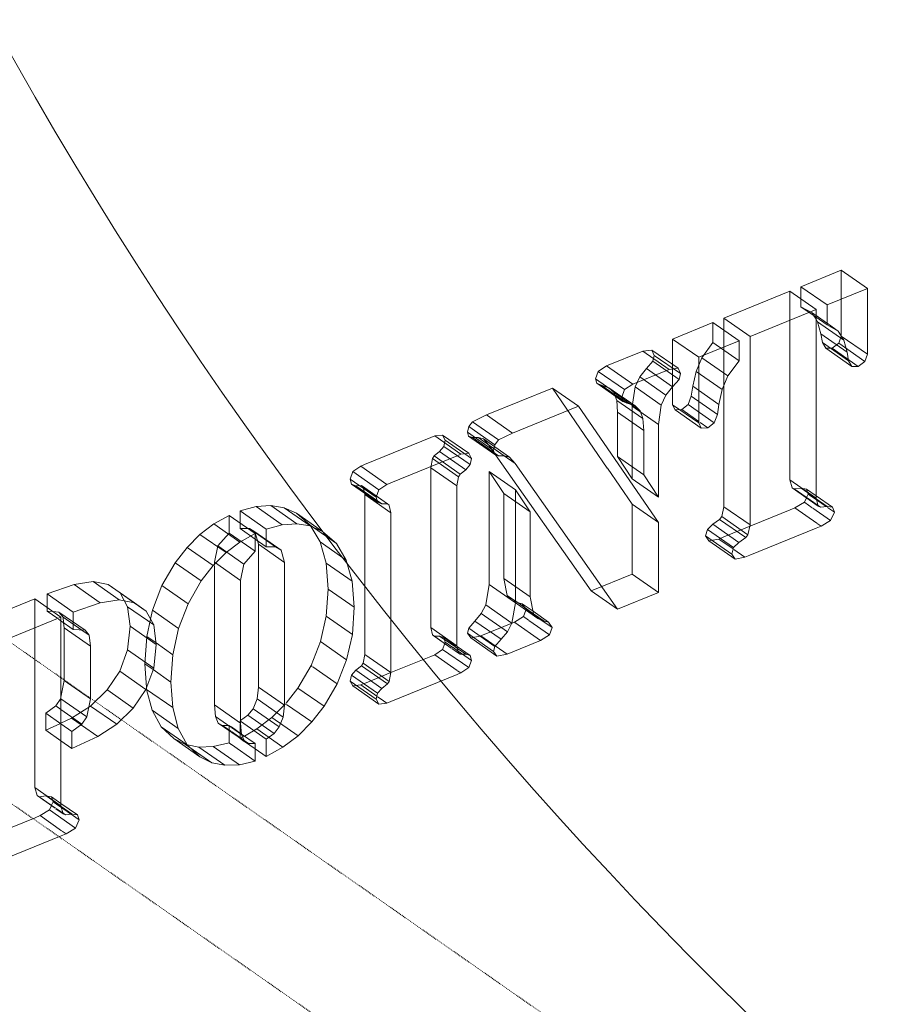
# Model space of a CAD drawing. Header units: millimetres. Extents: x -15398 to 21123, y -830 to 19992.
# Tile 10 of 14: x 14314 to 15326, y 10033 to 11176. Entities that reach past the tile are written whole.
import ezdxf

# ---------------------------------------------------------------- set-up
doc = ezdxf.new("R2010")
doc.units = ezdxf.units.MM
doc.linetypes.add('dash klein', pattern=[2, 1, -1])
for name, color, linetype, lineweight in [('A-FLOR', 192, 'Continuous', 18), ('A-GENM', 13, 'Continuous', 13), ('G-ANNO-TEXT', 231, 'Continuous', 9)]:
    doc.layers.add(name, color=color, linetype=linetype, lineweight=lineweight)

msp = doc.modelspace()

# ---------------------------------------------------------------- linework, layer by layer
at = {"layer": 'A-FLOR', "linetype": 'dash klein'}
for p, q in [((14396, 10388.5), (13288, 11160.5)), ((15698.7, 9480.8), (14397.3, 10387.6)), ((14213.3, 10329.6), (15698.7, 9294.7))]:
    msp.add_line(p, q, dxfattribs=at)
at = {"layer": 'A-GENM'}
for p, q in [((15221.3, 10866), (15268.1, 10885.1)), ((15268.1, 10885.1), (15268.1, 10808.9)), ((15298.5, 10863.9), (15268.1, 10885.1)), ((15131.9, 10829.6), (15208.5, 10860.8)), ((15208.5, 10860.8), (15208.5, 10641.9)), ((15238.9, 10839.7), (15208.5, 10860.8)), ((15221.3, 10851.9), (15221.3, 10866)), ((15221.3, 10866), (15251.6, 10844.9)), ((15298.5, 10863.9), (15251.6, 10844.9)), ((15298.5, 10787.7), (15298.5, 10863.9)), ((15221.3, 10842.8), (15221.3, 10851.9)), ((15238.9, 10839.7), (15162.2, 10808.4)), ((15234.2, 10835.8), (15221.3, 10842.8)), ((15221.3, 10842.8), (15238.9, 10830.6)), ((15236.3, 10832.3), (15234.2, 10835.8)), ((15234.2, 10835.8), (15238.9, 10832.6)), ((15238.9, 10620.7), (15238.9, 10839.7)), ((15251.6, 10844.9), (15251.6, 10821.7)), ((15072.3, 10805.3), (15119.1, 10824.4)), ((15119.1, 10824.4), (15119.1, 10801.2)), ((15119.1, 10824.4), (15149.5, 10803.2)), ((15131.9, 10815.5), (15131.9, 10829.6)), ((15131.9, 10829.6), (15162.2, 10808.4)), ((15238.9, 10828.2), (15236.3, 10832.3)), ((15238.9, 10832.6), (15250.9, 10824.2)), ((15238.9, 10830.6), (15251.6, 10821.7)), ((15240.7, 10825.2), (15238.9, 10828.2)), ((15244.6, 10811.3), (15240.7, 10825.2)), ((15240.7, 10825.2), (15271.1, 10804)), ((15251.6, 10823.7), (15264.6, 10814.6)), ((15131.9, 10751.1), (15131.9, 10815.5)), ((15251.6, 10821.7), (15264.6, 10814.6)), ((15264.6, 10814.6), (15271.1, 10804)), ((15072.3, 10775.8), (15072.3, 10805.3)), ((15102.6, 10784.2), (15072.3, 10805.3)), ((15149.5, 10803.2), (15102.6, 10784.2)), ((15119.1, 10801.2), (15106.1, 10783.6)), ((15119.1, 10801.2), (15149.5, 10780.1)), ((15149.5, 10780.1), (15149.5, 10803.2)), ((15162.2, 10808.4), (15162.2, 10589.5)), ((15246.3, 10801.1), (15244.6, 10811.3)), ((15244.6, 10811.3), (15275, 10790.2)), ((15250.2, 10794.6), (15246.3, 10801.1)), ((15246.3, 10801.1), (15276.7, 10780)), ((15265.2, 10800.5), (15257.6, 10794.6)), ((15268.1, 10808.8), (15265.2, 10800.5)), ((15265.2, 10800.5), (15295.5, 10779.3)), ((15268.2, 10808.8), (15298.5, 10787.7)), ((15271.1, 10804), (15275, 10790.2)), ((14995.5, 10774.1), (15037.7, 10791.2)), ((15037.7, 10791.2), (15048.3, 10792.5)), ((15037.7, 10791.2), (15068.1, 10770.1)), ((15048.3, 10792.5), (15051, 10786.3)), ((15048.3, 10792.5), (15078.7, 10771.4)), ((15257.6, 10794.6), (15250.2, 10794.6)), ((15250.2, 10794.6), (15280.6, 10773.4)), ((15257.6, 10794.6), (15287.9, 10773.5)), ((15275, 10790.2), (15276.7, 10780)), ((15049.4, 10779.7), (15041.9, 10771.1)), ((15051, 10786.3), (15049.4, 10779.7)), ((15049.4, 10779.7), (15079.8, 10758.5)), ((15051, 10786.3), (15081.4, 10765.2)), ((15106.1, 10783.6), (15099.7, 10767.8)), ((15102.6, 10784.2), (15102.6, 10707.9)), ((15106.1, 10783.6), (15136.5, 10762.5)), ((15136.5, 10762.5), (15149.5, 10780.1)), ((15276.7, 10780), (15280.6, 10773.4)), ((15287.9, 10773.5), (15295.5, 10779.3)), ((15295.5, 10779.3), (15298.5, 10787.7)), ((14982.9, 10759), (14985.9, 10767.7)), ((14985.9, 10767.7), (14995.5, 10774.1)), ((14985.9, 10767.7), (15016.2, 10746.6)), ((14995.5, 10774.1), (15025.9, 10752.9)), ((15068.1, 10770.1), (15025.9, 10752.9)), ((15041.9, 10771.1), (15034.2, 10761.4)), ((15041.9, 10771.1), (15072.2, 10750)), ((15078.7, 10771.4), (15068.1, 10770.1)), ((15072.3, 10750), (15072.3, 10775.8)), ((15081.4, 10765.2), (15078.7, 10771.4)), ((15099.7, 10767.8), (15095.7, 10750.7)), ((15099.7, 10767.8), (15130, 10746.6)), ((15280.6, 10773.4), (15287.9, 10773.5)), ((14984.3, 10753.9), (14982.9, 10759)), ((14982.9, 10759), (15013.2, 10737.8)), ((15034.2, 10761.4), (15028.6, 10749.8)), ((15034.2, 10761.4), (15064.5, 10740.3)), ((15072.2, 10750), (15079.8, 10758.5)), ((15079.8, 10758.5), (15081.4, 10765.2)), ((15130, 10746.6), (15136.5, 10762.5)), ((14856.1, 10717.3), (14932.6, 10748.4)), ((14932.6, 10748.4), (14996.4, 10655.6)), ((14963, 10727.3), (14932.6, 10748.4)), ((14989.3, 10751.8), (14984.3, 10753.9)), ((14984.3, 10753.9), (15014.6, 10732.7)), ((14998.3, 10748.8), (14989.3, 10751.8)), ((14989.3, 10751.8), (15019.6, 10730.7)), ((15004.2, 10743.2), (14998.3, 10748.8)), ((14998.3, 10748.8), (15013.4, 10738.3)), ((15005.7, 10739), (15004.2, 10743.2)), ((15004.2, 10743.2), (15024.7, 10729)), ((15016.2, 10746.6), (15013.2, 10737.8)), ((15025.9, 10752.9), (15016.2, 10746.6)), ((15028.6, 10749.8), (15025.8, 10729.7)), ((15028.6, 10749.8), (15058.9, 10728.7)), ((15064.5, 10740.3), (15072.2, 10750)), ((15072.3, 10729.1), (15072.3, 10750)), ((15095.7, 10750.7), (15094, 10739.1)), ((15095.7, 10750.7), (15126.1, 10729.5)), ((15126.1, 10729.5), (15130, 10746.6)), ((15131.9, 10610.7), (15131.9, 10751.1)), ((15007.4, 10734.1), (15005.7, 10739)), ((15008.4, 10720.4), (15007.4, 10734.1)), ((15007.4, 10734.1), (15037.7, 10713)), ((15013.2, 10737.8), (15014.6, 10732.7)), ((15013.5, 10738.2), (15028.7, 10727.6)), ((15014.6, 10732.7), (15019.6, 10730.7)), ((15058.9, 10728.7), (15064.5, 10740.3)), ((15094, 10739.1), (15090.2, 10729.4)), ((15094, 10739.1), (15124.4, 10717.9)), ((14963, 10727.3), (14886.5, 10696.1)), ((15055.8, 10592.3), (14963, 10727.3)), ((15008.4, 10669), (15008.4, 10720.4)), ((15008.4, 10720.4), (15038.8, 10699.2)), ((15019.6, 10730.7), (15028.7, 10727.6)), ((15024.7, 10729), (15034.6, 10722.1)), ((15025.6, 10728.3), (15025.4, 10727.3)), ((15025.4, 10727.3), (15025.4, 10643)), ((15025.4, 10727.3), (15055.8, 10706.1)), ((15025.8, 10729.7), (15025.6, 10728.6)), ((15028.7, 10727.6), (15034.6, 10722.1)), ((15034.6, 10722.1), (15037.7, 10713)), ((15055.8, 10706.1), (15058.9, 10728.7)), ((15075.2, 10723.1), (15072.3, 10729.1)), ((15072.3, 10729.1), (15102.6, 10707.9)), ((15082.8, 10723.4), (15075.2, 10723.1)), ((15075.2, 10723.1), (15105.6, 10702)), ((15090.2, 10729.4), (15082.8, 10723.4)), ((15082.8, 10723.4), (15102.6, 10709.6)), ((15090.2, 10729.4), (15120.5, 10708.2)), ((15124.4, 10717.9), (15126.1, 10729.5)), ((14835.5, 10703.8), (14839.7, 10709.3)), ((14839.7, 10709.3), (14856.1, 10717.3)), ((14839.7, 10709.3), (14870.1, 10688.2)), ((14856.1, 10717.3), (14886.5, 10696.1)), ((15037.7, 10713), (15038.8, 10699.2)), ((15104.1, 10708.6), (15113.1, 10702.3)), ((15120.5, 10708.2), (15124.4, 10717.9)), ((14833.9, 10697.2), (14835.5, 10703.8)), ((14835.4, 10692.5), (14833.9, 10697.2)), ((14833.9, 10697.2), (14864.2, 10676.1)), ((14835.5, 10703.8), (14865.8, 10682.6)), ((15038.8, 10699.2), (15038.8, 10647.8)), ((15055.8, 10621.8), (15055.8, 10706.1)), ((15102.6, 10707.9), (15105.6, 10702)), ((15105.6, 10702), (15113.1, 10702.3)), ((15113.1, 10702.3), (15120.5, 10708.2)), ((14714.5, 10659.6), (14791.5, 10691)), ((14791.5, 10691), (14796, 10692.8)), ((14796, 10692.8), (14805.1, 10693.9)), ((14796, 10692.8), (14826.4, 10671.7)), ((14805.1, 10693.9), (14808.3, 10687.8)), ((14805.1, 10693.9), (14835.5, 10672.8)), ((14808.3, 10687.8), (14806.7, 10680.7)), ((14808.3, 10687.8), (14838.7, 10666.7)), ((14839.7, 10690.9), (14835.4, 10692.5)), ((14835.4, 10692.5), (14865.8, 10671.3)), ((14846.3, 10691), (14839.7, 10690.9)), ((14839.7, 10690.9), (14870, 10669.7)), ((14852.6, 10689.5), (14846.3, 10691)), ((14846.3, 10691), (14876.7, 10669.8)), ((14858.9, 10682.1), (14852.6, 10689.5)), ((14852.6, 10689.5), (14883, 10668.3)), ((14870.1, 10688.2), (14865.8, 10682.6)), ((14886.5, 10696.1), (14870.1, 10688.2)), ((14801.7, 10674.8), (14795.2, 10669.6)), ((14806.5, 10680.5), (14801.7, 10674.8)), ((14801.7, 10674.8), (14832.1, 10653.6)), ((14806.7, 10680.7), (14837, 10659.5)), ((14866.7, 10671), (14858.9, 10682.1)), ((14858.9, 10682.1), (14876.6, 10669.8)), ((14865.8, 10682.6), (14864.2, 10676.1)), ((14864.2, 10676.1), (14865.8, 10671.3)), ((14821.9, 10669.8), (14744.9, 10638.4)), ((14793.3, 10666.6), (14791.3, 10656)), ((14795.2, 10669.6), (14793.3, 10666.6)), ((14793.3, 10666.6), (14823.7, 10645.5)), ((14795.2, 10669.6), (14825.6, 10648.4)), ((14826.4, 10671.7), (14821.9, 10669.8)), ((14835.5, 10672.8), (14826.4, 10671.7)), ((14838.7, 10666.7), (14835.5, 10672.8)), ((14837, 10659.5), (14838.7, 10666.7)), ((14865.8, 10671.3), (14870, 10669.7)), ((14977.8, 10512.9), (14866.7, 10671)), ((14870, 10669.7), (14876.7, 10669.8)), ((14876.6, 10669.8), (14889.3, 10661)), ((14876.7, 10669.8), (14883, 10668.3)), ((14883, 10668.3), (14889.3, 10661)), ((15025.4, 10643), (15008.4, 10669)), ((15008.4, 10669), (15038.8, 10647.8)), ((14697.7, 10642.7), (14700.9, 10651.5)), ((14700.9, 10651.5), (14710, 10657.8)), ((14700.9, 10651.5), (14731.2, 10630.3)), ((14710, 10657.8), (14714.5, 10659.6)), ((14710, 10657.8), (14740.3, 10636.6)), ((14791.3, 10656), (14791.3, 10470.4)), ((14791.3, 10656), (14821.7, 10634.9)), ((14825.6, 10648.4), (14832.1, 10653.6)), ((14832.1, 10653.6), (14837, 10659.5)), ((14889.3, 10661), (15008.1, 10491.7)), ((14996.7, 10655.3), (15025.4, 10613.5)), ((14699.3, 10636.9), (14697.7, 10642.7)), ((14697.7, 10642.7), (14728, 10621.6)), ((14821.7, 10634.9), (14823.7, 10645.5)), ((14823.7, 10645.5), (14825.6, 10648.4)), ((14859.4, 10651.4), (14876.4, 10625.9)), ((14859.4, 10520.3), (14859.4, 10651.4)), ((14889.8, 10630.2), (14859.4, 10651.4)), ((15055.8, 10621.8), (15025.4, 10643)), ((15038.8, 10647.8), (15055.8, 10621.8)), ((15208.5, 10641.9), (15211.1, 10632.6)), ((15208.5, 10641.9), (15238.9, 10620.7)), ((14704.3, 10635.1), (14699.3, 10636.9)), ((14699.3, 10636.9), (14729.7, 10615.8)), ((14710.8, 10635.2), (14704.3, 10635.1)), ((14704.3, 10635.1), (14734.7, 10614)), ((14712.7, 10633.8), (14710.8, 10635.2)), ((14710.8, 10635.2), (14741.1, 10614)), ((14714.3, 10626.5), (14712.7, 10633.8)), ((14712.7, 10633.8), (14741, 10614)), ((14731.2, 10630.3), (14728, 10621.6)), ((14740.3, 10636.6), (14731.2, 10630.3)), ((14744.9, 10638.4), (14740.3, 10636.6)), ((14821.7, 10449.3), (14821.7, 10634.9)), ((14889.8, 10630.2), (14889.8, 10499.1)), ((14906.8, 10604.8), (14889.8, 10630.2)), ((15211.1, 10632.6), (15213.6, 10631.3)), ((15211.1, 10632.6), (15241.5, 10611.4)), ((15213.6, 10631.3), (15221.5, 10632.2)), ((15213.6, 10631.3), (15241.3, 10612)), ((15221.5, 10632.2), (15227.7, 10631.2)), ((15221.5, 10632.2), (15238.4, 10620.5)), ((15227.7, 10631.2), (15229.8, 10625.4)), ((15227.7, 10631.2), (15238.9, 10623.5)), ((14714.7, 10624.8), (14714.3, 10626.5)), ((14714.7, 10439.2), (14714.7, 10624.8)), ((14714.7, 10624.8), (14745.1, 10603.7)), ((14728, 10621.6), (14729.7, 10615.8)), ((14876.4, 10625.9), (14876.4, 10527.2)), ((14876.4, 10625.9), (14906.8, 10604.8)), ((15227.7, 10621), (15225.3, 10615.9)), ((15229.8, 10625.4), (15227.9, 10621.4)), ((15229.8, 10625.4), (15239.4, 10618.7)), ((15238.9, 10623.5), (15258.1, 10610.1)), ((15241.5, 10611.4), (15238.9, 10620.7)), ((15239.1, 10620), (15251.9, 10611.1)), ((15239.4, 10618.7), (15250.6, 10610.9)), ((14570, 10605.8), (14588.5, 10610.8)), ((14570, 10591.7), (14570, 10605.8)), ((14570, 10605.8), (14600.3, 10584.6)), ((14588.5, 10610.8), (14605.5, 10612)), ((14588.5, 10610.8), (14618.9, 10589.7)), ((14605.5, 10612), (14621, 10609.4)), ((14605.5, 10612), (14635.8, 10590.9)), ((14621, 10609.4), (14635.4, 10603)), ((14621, 10609.4), (14651.4, 10588.3)), ((14729.7, 10615.8), (14734.7, 10614)), ((14734.7, 10614), (14741.1, 10614)), ((14741, 10614), (14743.1, 10612.6)), ((14741.1, 10614), (14743.1, 10612.6)), ((14743.2, 10612), (14745.1, 10603.7)), ((15025.4, 10613.5), (15025.4, 10532.3)), ((15025.4, 10613.5), (15055.8, 10592.3)), ((15129.3, 10599.2), (15131.9, 10610.7)), ((15208.7, 10606.9), (15131.7, 10575.6)), ((15131.9, 10610.7), (15162.2, 10589.5)), ((15214.3, 10609.2), (15208.7, 10606.9)), ((15225.3, 10615.9), (15214.3, 10609.2)), ((15214.3, 10609.2), (15239.6, 10591.6)), ((15226, 10615.5), (15234.5, 10609.5)), ((15235.3, 10608.9), (15255.7, 10594.8)), ((15241.3, 10612), (15244, 10610.1)), ((15244, 10610.1), (15241.5, 10611.4)), ((15251.9, 10611.1), (15244, 10610.1)), ((15258.1, 10610.1), (15251.9, 10611.1)), ((15252.2, 10609.8), (15260.1, 10604.3)), ((15260.1, 10604.3), (15258.1, 10610.1)), ((14539.4, 10590.8), (14557.2, 10600.6)), ((14557.2, 10600.6), (14557.2, 10580.2)), ((14557.2, 10600.6), (14587.5, 10579.4)), ((14635.4, 10603), (14651.5, 10589.2)), ((14635.4, 10603), (14665.8, 10581.8)), ((14745.1, 10603.7), (14745.1, 10418.1)), ((14906.8, 10506.1), (14906.8, 10604.8)), ((15118.9, 10590.4), (15126.8, 10596)), ((15126.8, 10596), (15129.3, 10599.2)), ((15126.8, 10596), (15157.2, 10574.8)), ((15129.3, 10599.2), (15159.6, 10578.1)), ((15244.7, 10588.1), (15255.7, 10594.8)), ((15255.7, 10594.8), (15260.1, 10604.3)), ((14523.2, 10578.5), (14539.4, 10590.8)), ((14539.4, 10590.8), (14569.7, 10569.6)), ((14570, 10585.3), (14570, 10591.7)), ((14579.2, 10585.2), (14570, 10585.3)), ((14587.5, 10573), (14570, 10585.3)), ((14580.7, 10585.2), (14579.2, 10585.2)), ((14587.2, 10581.5), (14580.7, 10585.2)), ((14580.7, 10585.2), (14611.1, 10564.1)), ((14618.9, 10589.7), (14600.3, 10584.6)), ((14600.3, 10584.6), (14600.3, 10564.1)), ((14635.8, 10590.9), (14618.9, 10589.7)), ((14651.4, 10588.3), (14635.8, 10590.9)), ((14665.8, 10581.8), (14651.4, 10588.3)), ((14651.5, 10589.2), (14662.9, 10570)), ((14651.5, 10589.2), (14681.8, 10568.1)), ((15055.8, 10511.1), (15055.8, 10592.3)), ((15110.6, 10576.9), (15112.7, 10584.4)), ((15112.7, 10584.4), (15118.9, 10590.4)), ((15112.7, 10584.4), (15143, 10563.2)), ((15118.9, 10590.4), (15149.3, 10569.3)), ((15162.2, 10589.5), (15159.6, 10578.1)), ((15162, 10554.4), (15239.1, 10585.8)), ((15239.1, 10585.8), (15244.7, 10588.1)), ((15240.2, 10591.3), (15244.7, 10588.1)), ((14508.3, 10563.5), (14523.2, 10578.5)), ((14523.2, 10578.5), (14553.6, 10557.4)), ((14557.2, 10580.1), (14544, 10565.3)), ((14587.5, 10558.9), (14557.2, 10580.1)), ((14587.5, 10579.4), (14569.7, 10569.6)), ((14590.1, 10571.3), (14587.2, 10581.5)), ((14587.2, 10581.5), (14617.5, 10560.4)), ((14587.5, 10558.9), (14587.5, 10579.4)), ((14600.3, 10564.1), (14587.5, 10573)), ((14681.8, 10568.1), (14665.8, 10581.8)), ((15114.5, 10571), (15110.6, 10576.9)), ((15110.6, 10576.9), (15141, 10555.7)), ((15125.9, 10573.2), (15114.5, 10571)), ((15131.7, 10575.6), (15125.9, 10573.2)), ((15125.9, 10573.2), (15142.6, 10561.6)), ((15157.2, 10574.8), (15149.3, 10569.3)), ((15159.6, 10578.1), (15157.2, 10574.8)), ((14494.5, 10545.6), (14508.3, 10563.5)), ((14508.3, 10563.5), (14538.7, 10542.4)), ((14544, 10565.3), (14540.2, 10546.3)), ((14544, 10565.3), (14574.4, 10544.1)), ((14569.7, 10569.6), (14553.6, 10557.4)), ((14591.2, 10567.1), (14590.1, 10571.3)), ((14591.2, 10401.4), (14591.2, 10567.1)), ((14591.2, 10567.1), (14621.6, 10545.9)), ((14600.3, 10564.1), (14611.1, 10564.1)), ((14611.1, 10564.1), (14617.5, 10560.4)), ((14617.5, 10560.4), (14621.6, 10545.9)), ((14662.9, 10570), (14669.8, 10545.3)), ((14662.9, 10570), (14693.3, 10548.8)), ((14693.3, 10548.8), (14681.8, 10568.1)), ((15114.5, 10571), (15144.8, 10549.9)), ((15143, 10563.2), (15141, 10555.7)), ((15149.3, 10569.3), (15143, 10563.2)), ((15143.3, 10561.1), (15156.3, 10552.1)), ((14553.6, 10557.4), (14538.7, 10542.4)), ((14574.4, 10544.1), (14587.5, 10558.9)), ((14700.2, 10524.1), (14693.3, 10548.8)), ((15141, 10555.7), (15144.8, 10549.9)), ((15144.8, 10549.9), (15156.3, 10552.1)), ((15156.3, 10552.1), (15162, 10554.4)), ((14479.2, 10519.2), (14494.5, 10545.6)), ((14494.5, 10545.6), (14524.9, 10524.5)), ((14538.7, 10542.4), (14524.9, 10524.5)), ((14540.2, 10546.3), (14540.2, 10542.4)), ((14540.2, 10546.3), (14570.5, 10525.1)), ((14540.2, 10541.6), (14540.2, 10380.6)), ((14570.5, 10525.1), (14574.4, 10544.1)), ((14621.6, 10545.9), (14621.6, 10380.3)), ((14669.8, 10545.3), (14672.1, 10515.1)), ((14669.8, 10545.3), (14700.2, 10524.1)), ((14876.4, 10527.2), (14880.3, 10507.6)), ((14876.4, 10527.2), (14906.8, 10506.1)), ((15025.4, 10532.3), (14977.8, 10512.9)), ((15025.4, 10532.3), (15055.8, 10511.1)), ((14345.9, 10509.4), (14377.2, 10520.4)), ((14377.2, 10520.4), (14399.1, 10523.8)), ((14377.2, 10520.4), (14407.6, 10499.2)), ((14399.1, 10523.8), (14416.9, 10520.4)), ((14399.1, 10523.8), (14429.5, 10502.7)), ((14416.9, 10520.4), (14430.5, 10510.7)), ((14416.9, 10520.4), (14447.3, 10499.2)), ((14468.1, 10490.5), (14479.2, 10519.2)), ((14479.2, 10519.2), (14509.6, 10498)), ((14524.9, 10524.5), (14509.6, 10498)), ((14570.5, 10359.5), (14570.5, 10525.1)), ((14672.1, 10515.1), (14669.9, 10483.7)), ((14672.1, 10515.1), (14702.5, 10493.9)), ((14702.5, 10493.9), (14700.2, 10524.1)), ((14855.2, 10496.8), (14859.4, 10520.3)), ((14859.4, 10520.3), (14889.8, 10499.1)), ((14254.7, 10472.3), (14331.6, 10503.6)), ((14331.6, 10503.6), (14331.6, 10284.7)), ((14361.9, 10482.5), (14331.6, 10503.6)), ((14345.9, 10493.7), (14345.9, 10509.4)), ((14345.9, 10509.4), (14376.2, 10488.3)), ((14430.5, 10510.7), (14439.3, 10494.6)), ((14430.5, 10510.7), (14446.9, 10499.3)), ((14880.3, 10507.6), (14885.2, 10502.4)), ((14880.3, 10507.6), (14889.8, 10501)), ((14910.7, 10486.5), (14906.8, 10506.1)), ((14977.8, 10512.9), (15008.1, 10491.7)), ((15008.1, 10491.7), (15055.8, 10511.1)), ((14345.9, 10489.4), (14345.9, 10493.7)), ((14407.6, 10499.2), (14376.2, 10488.3)), ((14429.5, 10502.7), (14407.6, 10499.2)), ((14447.3, 10499.2), (14429.5, 10502.7)), ((14439.3, 10494.6), (14442.2, 10472)), ((14439.3, 10494.6), (14469.7, 10473.4)), ((14447.1, 10499.1), (14460.8, 10489.6)), ((14460.8, 10489.6), (14447.3, 10499.2)), ((14509.6, 10498), (14498.5, 10469.4)), ((14700.3, 10462.5), (14702.5, 10493.9)), ((14850, 10486.8), (14855.2, 10496.8)), ((14855.2, 10496.8), (14885.6, 10475.6)), ((14885.4, 10502.1), (14915.7, 10481)), ((14889.8, 10499.1), (14885.6, 10475.6)), ((14885.7, 10502), (14889.8, 10500.3)), ((14890, 10500.2), (14892.7, 10499.1)), ((14890.1, 10500.9), (14910.7, 10486.5)), ((14892.7, 10499.1), (14897.7, 10498)), ((14892.7, 10499.1), (14910.7, 10486.5)), ((14897.7, 10498), (14901.6, 10492)), ((14897.7, 10498), (14910.2, 10489.3)), ((14902, 10491.4), (14913.5, 10483.4)), ((14361.9, 10482.5), (14285.1, 10451.2)), ((14352.7, 10488.9), (14345.9, 10489.4)), ((14345.9, 10489.4), (14358.1, 10480.9)), ((14359.5, 10488.4), (14352.7, 10488.9)), ((14359.2, 10480.1), (14361.9, 10478.2)), ((14364.4, 10482.6), (14359.5, 10488.4)), ((14359.5, 10488.4), (14389.9, 10467.3)), ((14361.9, 10263.5), (14361.9, 10482.5)), ((14365, 10476), (14364.4, 10482.6)), ((14364.4, 10482.6), (14386, 10467.5)), ((14376.2, 10488.3), (14376.2, 10468.2)), ((14469.7, 10473.4), (14460.8, 10489.6)), ((14461.5, 10460.1), (14465.9, 10480.3)), ((14465.9, 10480.3), (14468.1, 10490.5)), ((14468.1, 10490.5), (14498.5, 10469.4)), ((14669.9, 10483.7), (14663.4, 10454.1)), ((14669.9, 10483.7), (14700.3, 10462.5)), ((14842.7, 10477.9), (14850, 10486.8)), ((14850, 10486.8), (14880.4, 10465.6)), ((14899, 10483.2), (14888.5, 10476.5)), ((14901.7, 10490.7), (14899, 10483.2)), ((14899, 10483.2), (14904.9, 10479.1)), ((14910.2, 10489.3), (14928, 10476.8)), ((14915.7, 10481), (14910.7, 10486.5)), ((14910.7, 10486.5), (14923, 10477.9)), ((14913.5, 10483.4), (14932.4, 10470.3)), ((14923, 10477.9), (14915.7, 10481)), ((14361.9, 10478.2), (14376.2, 10468.2)), ((14365.6, 10470.1), (14365, 10476)), ((14365.6, 10409), (14365.6, 10470.1)), ((14365.6, 10470.1), (14396, 10448.9)), ((14442.2, 10472), (14439.2, 10444.5)), ((14442.2, 10472), (14472.6, 10450.8)), ((14472.6, 10450.8), (14469.7, 10473.4)), ((14498.5, 10469.4), (14491.9, 10438.9)), ((14791.3, 10470.4), (14793.3, 10461.8)), ((14791.3, 10470.4), (14821.7, 10449.3)), ((14833.9, 10463.8), (14835.5, 10469.8)), ((14835.5, 10469.8), (14842.7, 10477.9)), ((14835.5, 10469.8), (14865.9, 10448.6)), ((14842.7, 10477.9), (14873.1, 10456.8)), ((14888.5, 10476.5), (14849.6, 10460.7)), ((14885.6, 10475.6), (14880.4, 10465.6)), ((14888.9, 10476.2), (14918.9, 10455.4)), ((14905.4, 10478.8), (14929.4, 10462)), ((14928, 10476.8), (14923, 10477.9)), ((14932.4, 10470.3), (14928, 10476.8)), ((14929.4, 10462), (14932.4, 10470.3)), ((14376.2, 10468.2), (14389.9, 10467.3)), ((14386, 10467.5), (14394.8, 10461.4)), ((14389.9, 10467.3), (14394.8, 10461.4)), ((14394.8, 10461.4), (14396, 10448.9)), ((14459.3, 10428.4), (14461.5, 10460.1)), ((14461.5, 10460.1), (14472.4, 10452.5)), ((14693.7, 10432.9), (14700.3, 10462.5)), ((14793.3, 10461.8), (14795.2, 10460.5)), ((14793.3, 10461.8), (14815.1, 10446.6)), ((14795.2, 10460.5), (14801.7, 10460.6)), ((14795.2, 10460.5), (14815.2, 10446.6)), ((14801.7, 10460.6), (14806.7, 10459)), ((14801.7, 10460.6), (14819.3, 10448.3)), ((14806.7, 10459), (14808.3, 10453.4)), ((14806.7, 10459), (14821, 10449)), ((14837.8, 10458.3), (14833.9, 10463.8)), ((14833.9, 10463.8), (14864.2, 10442.7)), ((14848.8, 10460.5), (14837.8, 10458.3)), ((14837.8, 10458.3), (14868.2, 10437.1)), ((14849.6, 10460.7), (14880, 10439.5)), ((14880.4, 10465.6), (14873.1, 10456.8)), ((14918.9, 10455.4), (14929.4, 10462)), ((14396, 10448.9), (14396, 10387.8)), ((14469.6, 10423.4), (14472.6, 10450.8)), ((14472.4, 10452.5), (14491.9, 10438.9)), ((14663.4, 10454.1), (14652.4, 10426.2)), ((14663.4, 10454.1), (14693.7, 10432.9)), ((14807.7, 10451.8), (14805.1, 10445)), ((14808.3, 10453.4), (14807.7, 10451.8)), ((14808.3, 10453.4), (14817, 10447.4)), ((14815.8, 10446.2), (14825.6, 10439.4)), ((14815.8, 10446.2), (14823.7, 10440.7)), ((14817.5, 10447.1), (14823.1, 10443.1)), ((14819.6, 10448.2), (14822.4, 10446.2)), ((14823.7, 10440.7), (14821.7, 10449.3)), ((14821.9, 10448.4), (14837, 10437.9)), ((14822.4, 10446.2), (14832.1, 10439.5)), ((14865.9, 10448.6), (14864.2, 10442.7)), ((14873.1, 10456.8), (14865.9, 10448.6)), ((14880, 10439.5), (14918.9, 10455.4)), ((14439.2, 10444.5), (14430.1, 10419.8)), ((14439.2, 10444.5), (14469.6, 10423.4)), ((14491.9, 10438.9), (14489.6, 10407.2)), ((14712.7, 10429), (14714.7, 10439.2)), ((14714.7, 10439.2), (14745.1, 10418.1)), ((14791.5, 10437), (14745.1, 10418.1)), ((14796, 10438.9), (14791.5, 10437)), ((14805.1, 10445), (14796, 10438.9)), ((14796, 10438.8), (14822.2, 10420.6)), ((14805.1, 10445), (14835.5, 10423.9)), ((14823.1, 10443.1), (14838.7, 10432.3)), ((14825.6, 10439.4), (14823.7, 10440.7)), ((14832.1, 10439.5), (14825.6, 10439.4)), ((14837, 10437.9), (14832.1, 10439.5)), ((14838.7, 10432.3), (14837, 10437.9)), ((14864.2, 10442.7), (14868.2, 10437.1)), ((14868.2, 10437.1), (14880, 10439.5)), ((14461.2, 10400.7), (14459.3, 10428.4)), ((14459.3, 10428.4), (14469, 10421.6)), ((14460.5, 10398.7), (14469.6, 10423.4)), ((14652.4, 10426.2), (14637.1, 10400.2)), ((14652.4, 10426.2), (14653.7, 10425.3)), ((14654.4, 10424.8), (14682.8, 10405.1)), ((14682.8, 10405.1), (14693.7, 10432.9)), ((14704.3, 10421), (14710.8, 10426.1)), ((14710.8, 10426.1), (14712.7, 10429)), ((14710.8, 10426.1), (14741.1, 10405)), ((14712.7, 10429), (14743.1, 10407.8)), ((14826.4, 10417.7), (14835.5, 10423.9)), ((14835.5, 10423.9), (14838.7, 10432.3)), ((14430.1, 10419.8), (14415.6, 10398.1)), ((14430.1, 10419.8), (14460.5, 10398.7)), ((14469, 10421.6), (14489.6, 10407.2)), ((14697.7, 10408.3), (14699.3, 10415.3)), ((14699.3, 10415.3), (14704.3, 10421)), ((14699.3, 10415.3), (14729.7, 10394.1)), ((14704.3, 10421), (14734.7, 10399.8)), ((14745.1, 10418.1), (14714.5, 10405.6)), ((14745.1, 10418.1), (14743.1, 10407.8)), ((14744.9, 10384.5), (14821.9, 10415.9)), ((14821.9, 10415.9), (14826.4, 10417.7)), ((14822.6, 10420.3), (14826.4, 10417.7)), ((14361.9, 10389.6), (14365.6, 10409)), ((14365.6, 10409), (14396, 10387.8)), ((14461.4, 10398.7), (14461.2, 10400.7)), ((14489.6, 10407.2), (14491.7, 10377.6)), ((14589.7, 10387.5), (14591.2, 10401.4)), ((14591.2, 10401.4), (14621.6, 10380.3)), ((14637.1, 10400.2), (14623.3, 10382.6)), ((14637.1, 10400.2), (14667.4, 10379)), ((14667.4, 10379), (14682.8, 10405.1)), ((14700.9, 10402.6), (14697.7, 10408.3)), ((14697.7, 10408.3), (14728, 10387.2)), ((14710, 10403.8), (14700.9, 10402.6)), ((14700.9, 10402.6), (14731.2, 10381.4)), ((14713.7, 10405.3), (14710, 10403.8)), ((14710, 10403.8), (14728.9, 10390.6)), ((14741.1, 10405), (14734.7, 10399.8)), ((14743.1, 10407.8), (14741.1, 10405)), ((14361.6, 10388), (14361.9, 10389.6)), ((14415.6, 10398.1), (14396.2, 10379.2)), ((14416.3, 10397.6), (14445.9, 10376.9)), ((14445.9, 10376.9), (14460.5, 10398.7)), ((14467.7, 10374.4), (14461.4, 10398.7)), ((14461.4, 10398.7), (14491.7, 10377.6)), ((14729.7, 10394.1), (14728, 10387.2)), ((14729.6, 10390.1), (14732.5, 10388.1)), ((14734.7, 10399.8), (14729.7, 10394.1)), ((14344.3, 10370.9), (14355.8, 10379.4)), ((14355.8, 10379.4), (14361.6, 10388)), ((14355.8, 10379.4), (14361.9, 10375.2)), ((14361.9, 10387.8), (14392, 10366.9)), ((14396.2, 10379.2), (14374.2, 10365.1)), ((14396, 10387.8), (14392, 10366.9)), ((14396.2, 10379.2), (14426.6, 10358.1)), ((14491.7, 10377.6), (14498.1, 10353.2)), ((14540.2, 10380.6), (14541.2, 10367.3)), ((14540.2, 10380.6), (14570.5, 10359.5)), ((14585.1, 10376.1), (14589.7, 10387.5)), ((14589.7, 10387.5), (14620.1, 10366.3)), ((14621.3, 10380.5), (14606.8, 10366.1)), ((14621.6, 10380.3), (14620.1, 10366.3)), ((14622.7, 10381.9), (14621.6, 10380.8)), ((14623.8, 10381.2), (14653.1, 10360.8)), ((14653.1, 10360.8), (14667.4, 10379)), ((14728, 10387.2), (14731.2, 10381.4)), ((14731.2, 10381.4), (14740.3, 10382.6)), ((14732.6, 10388), (14740.3, 10382.6)), ((14740.3, 10382.6), (14744.9, 10384.5)), ((14344.3, 10351.2), (14344.3, 10370.9)), ((14344.3, 10370.9), (14361.9, 10358.6)), ((14361.9, 10375.2), (14386.2, 10358.2)), ((14392, 10366.9), (14386.2, 10358.2)), ((14426.6, 10358.1), (14445.9, 10376.9)), ((14478.2, 10355.3), (14467.7, 10374.4)), ((14467.7, 10374.4), (14498.1, 10353.2)), ((14541.2, 10367.3), (14544.5, 10359.6)), ((14541.2, 10367.3), (14559.2, 10354.8)), ((14570.5, 10362.5), (14579.1, 10368.7)), ((14579.1, 10368.7), (14585.1, 10376.1)), ((14579.1, 10368.7), (14609.5, 10347.5)), ((14585.1, 10376.1), (14615.5, 10355)), ((14606.8, 10366.1), (14589.2, 10352.7)), ((14606.8, 10366.1), (14637.2, 10344.9)), ((14620.1, 10366.3), (14615.5, 10355)), ((14361.3, 10359), (14344.3, 10351.2)), ((14374.2, 10365.1), (14361.9, 10359.4)), ((14361.9, 10358.6), (14374.7, 10349.7)), ((14374.2, 10365.1), (14385.2, 10357.5)), ((14386.2, 10358.2), (14374.7, 10349.7)), ((14385.7, 10357.1), (14404.6, 10343.9)), ((14404.6, 10343.9), (14426.6, 10358.1)), ((14492.9, 10341.5), (14478.2, 10355.3)), ((14478.2, 10355.3), (14508.6, 10334.1)), ((14544.5, 10359.6), (14549.4, 10356.9)), ((14544.5, 10359.6), (14574.9, 10338.4)), ((14549.4, 10356.9), (14557.2, 10356.9)), ((14549.4, 10356.9), (14559.2, 10350.1)), ((14557.2, 10356.9), (14557.2, 10351.5)), ((14557.2, 10356.9), (14559.8, 10355.1)), ((14559.9, 10355), (14571.6, 10346.8)), ((14559.9, 10354.3), (14571.6, 10346.1)), ((14570, 10359.8), (14570, 10362.1)), ((14570, 10348), (14570, 10358.7)), ((14570.5, 10361.7), (14600.3, 10340.9)), ((14571.6, 10346.1), (14570.5, 10359.5)), ((14615.5, 10355), (14609.5, 10347.5)), ((14637.2, 10344.9), (14653.1, 10360.8)), ((14361.9, 10338.9), (14344.3, 10351.2)), ((14374.7, 10349.7), (14374.7, 10330)), ((14374.7, 10330), (14404.6, 10343.9)), ((14498.1, 10353.2), (14508.6, 10334.1)), ((14557.2, 10350.8), (14557.2, 10336.5)), ((14559.9, 10349.6), (14574.5, 10339.4)), ((14570, 10343), (14570, 10348)), ((14572.8, 10343.4), (14570.6, 10342.1)), ((14571.6, 10346.8), (14587.5, 10335.7)), ((14574.9, 10338.4), (14571.6, 10346.1)), ((14574.9, 10344.5), (14572.8, 10343.4)), ((14589.2, 10352.7), (14574.9, 10344.5)), ((14589.2, 10352.7), (14619.6, 10331.5)), ((14609.5, 10347.5), (14600.3, 10340.9)), ((14619.6, 10331.5), (14637.2, 10344.9)), ((14374.7, 10330), (14361.9, 10338.9)), ((14506.7, 10334.7), (14492.9, 10341.5)), ((14492.9, 10341.5), (14523.3, 10320.3)), ((14508.2, 10334.4), (14506.7, 10334.7)), ((14506.7, 10334.7), (14537, 10313.5)), ((14508.6, 10334.1), (14523.3, 10320.3)), ((14522, 10331.6), (14508.9, 10334.3)), ((14538.8, 10332.2), (14522, 10331.6)), ((14522, 10331.6), (14552.3, 10310.5)), ((14557.2, 10336.5), (14538.8, 10332.2)), ((14538.8, 10332.2), (14569.2, 10311.1)), ((14557.2, 10336.5), (14559.6, 10334.8)), ((14559.9, 10334.6), (14587.5, 10315.4)), ((14570, 10341.7), (14574.8, 10338.3)), ((14574.5, 10339.4), (14579.8, 10335.7)), ((14579.8, 10335.7), (14574.9, 10338.4)), ((14574.9, 10338.3), (14587.5, 10329.5)), ((14587.5, 10335.7), (14579.8, 10335.7)), ((14587.5, 10315.4), (14587.5, 10335.7)), ((14600.3, 10340.9), (14600.3, 10320.6)), ((14600.3, 10320.6), (14619.6, 10331.5)), ((14523.3, 10320.3), (14537, 10313.5)), ((14587.5, 10329.5), (14600.3, 10320.6)), ((14537, 10313.5), (14552.3, 10310.5)), ((14552.3, 10310.5), (14569.2, 10311.1)), ((14569.2, 10311.1), (14587.5, 10315.4)), ((14331.6, 10284.7), (14334.2, 10275.4)), ((14331.6, 10284.7), (14361.9, 10263.5)), ((14334.2, 10275.4), (14336.7, 10274.1)), ((14334.2, 10275.4), (14355.3, 10260.7)), ((14336.7, 10274.1), (14344.6, 10275)), ((14344.6, 10275), (14350.8, 10274)), ((14344.6, 10275), (14361.4, 10263.3)), ((14336.7, 10274.1), (14355.7, 10260.8)), ((14350.8, 10263.8), (14348.4, 10258.7)), ((14350.8, 10274), (14352.8, 10268.3)), ((14350.8, 10274), (14361.9, 10266.3)), ((14352.8, 10268.3), (14350.9, 10264.2)), ((14352.8, 10268.3), (14360.5, 10262.9)), ((14361.9, 10266.3), (14381.2, 10252.9)), ((14364.5, 10254.2), (14361.9, 10263.5)), ((14337.6, 10252.1), (14331.8, 10249.7)), ((14348.4, 10258.7), (14337.6, 10252.1)), ((14337.6, 10252.1), (14362.7, 10234.6)), ((14348.4, 10258.7), (14378.8, 10237.6)), ((14355.9, 10260.2), (14364.5, 10254.2)), ((14356.3, 10260.4), (14364.4, 10254.8)), ((14360.7, 10262.8), (14362.5, 10261.5)), ((14362.1, 10262.8), (14375, 10253.9)), ((14362.5, 10261.5), (14374.7, 10253)), ((14364.4, 10254.8), (14367.1, 10252.9)), ((14367.1, 10252.9), (14364.5, 10254.2)), ((14375, 10253.9), (14367.1, 10252.9)), ((14381.2, 10252.9), (14375, 10253.9)), ((14375.3, 10252.6), (14383.2, 10247.1)), ((14383.2, 10247.1), (14381.2, 10252.9)), ((14331.8, 10249.7), (14254.7, 10218.4)), ((14378.8, 10237.6), (14383.2, 10247.1)), ((14285.1, 10197.2), (14362.1, 10228.6)), ((14362.1, 10228.6), (14368, 10231)), ((14363.3, 10234.2), (14368, 10231)), ((14368, 10231), (14378.8, 10237.6))]:
    msp.add_line(p, q, dxfattribs=at)
at = {"layer": 'G-ANNO-TEXT', "color": 7}
for centre, radius, start, end in [((15496.5, 9323), 5321.5, 90, 188.0154), ((18599, 13551.5), 4928.1, 203.641, 270.2957)]:
    msp.add_arc(centre, radius, start, end, dxfattribs=at)

doc.saveas('drawing.dxf')
